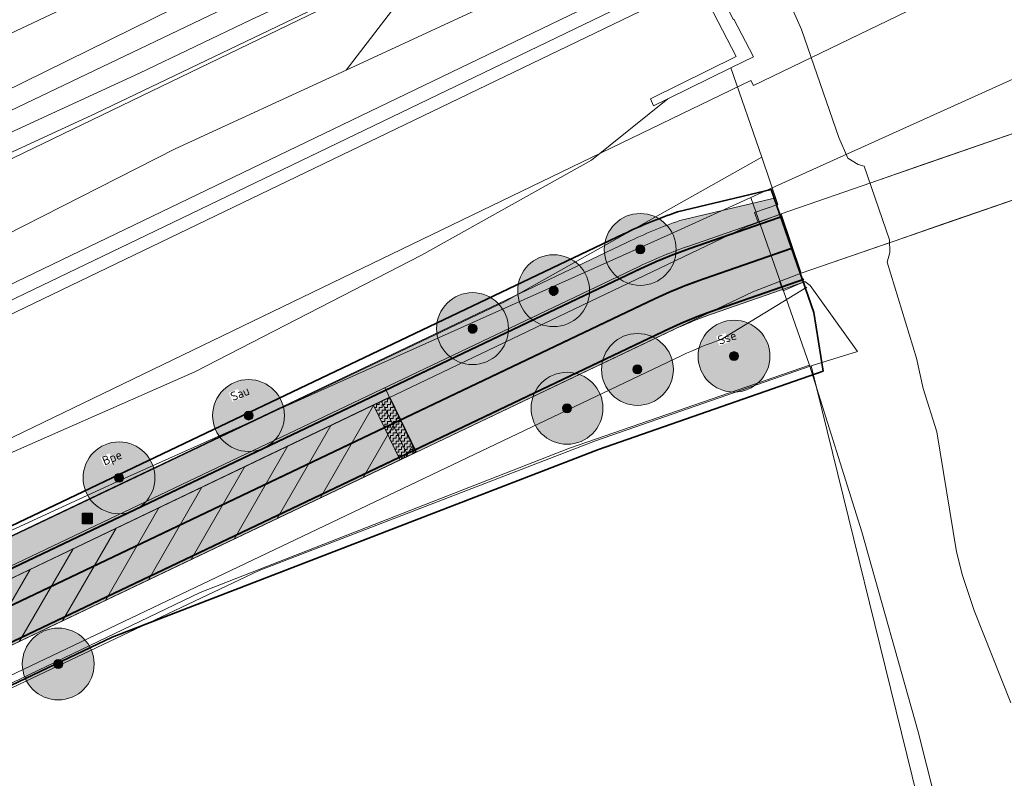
# Model space of a CAD drawing. Header units: metres. Extents: x 163628 to 167676, y 402708 to 405373.
# Tile 98 of 256: x 165143 to 165198, y 403722 to 403764. Entities that reach past the tile are written whole.
import ezdxf

# ---------------------------------------------------------------- set-up
doc = ezdxf.new("R2010")
doc.units = ezdxf.units.M
doc.linetypes.add('X-CA190022.004-UO-DWM_Snelfietsroute$0$1-2', pattern=[3, 0, -2, 1])
doc.layers.get('0').update_dxf_attribs({"lineweight": 25})
doc.layers.add('X-CA190022.004-UO-ARC_Arcering$0$N-GV-GR-GRAS-A-200 GRASMENGSEL M1', color=62, linetype='Continuous', lineweight=18, transparency=0.5)
doc.layers.add('X-CA190022.004-UO-ARC_Arcering$0$N-WE-VH-VERHARDING_ASFALT_ROOD-A', color=232, linetype='Continuous', lineweight=0, transparency=0.5)
for name, color, linetype, lineweight in [('X-CA190022.004-UO-ARC_Arcering$0$N-WE-VH-VERHARDINGS_DEKLAAGVERVANGING-A', 250, 'Continuous', 20), ('X-CA190022.004-UO-BGT_Ondergrond$0$GE_006_Watergrens_Grens_GEM', 253, 'Continuous', 9), ('X-CA190022.004-UO-BGT_Ondergrond$0$GE_251_SPRTrein_as_Lijn_GEM', 253, 'Continuous', 9), ('X-CA190022.004-UO-BGT_Ondergrond$0$GE_316_WGDFietspad_Vlak_GEM', 253, 'Continuous', 9), ('X-CA190022.004-UO-BGT_Ondergrond$0$GE_367_OWGBerm_groenvoorziening_grasenk_GEM', 253, 'Continuous', 9), ('X-CA190022.004-UO-BGT_Ondergrond$0$GE_471_BTDBouwland_Vlak_GEM', 253, 'Continuous', 9), ('X-CA190022.004-UO-BGT_Ondergrond$0$GE_479_BTDGroenvoorziening_grasenkruida_GEM', 253, 'Continuous', 9), ('X-CA190022.004-UO-BGT_Ondergrond$0$GE_504_WTDWaterloop_sloot_Vlak_GEM', 253, 'Continuous', 9), ('X-CA190022.004-UO-BGT_Ondergrond$0$GE_523_WTDGreppel_drogesloot_Vlak_GEM', 253, 'Continuous', 9), ('X-CA190022.004-UO-BGT_Ondergrond$0$GE_541_OWTOever_slootkant_Vlak_GEM', 253, 'Continuous', 9), ('X-CA190022.004-UO-BGT_Ondergrond$0$GE_701_OBDOverbrugging_dek_Vlak_GEM', 253, 'Continuous', 9), ('X-CA190022.004-UO-BGT_Ondergrond$0$GE_702_OBDOverbrugging_landhoofd_Vlak_GEM', 253, 'Continuous', 9), ('X-CA190022.004-UO-BGT_Ondergrond$0$GE_835_KSTRioolkast_Punt_GEM', 253, 'Continuous', 9), ('X-CA190022.004-UO-DWM_Beplanting$0$B-WE-GR-BOOM-S AFKOMSTIG UIT BGT', 252, 'Continuous', 0), ('X-CA190022.004-UO-DWM_Beplanting$0$EEL_sortiment tekst BOMEN', 7, 'Continuous', 25), ('X-CA190022.004-UO-DWM_Beplanting$0$N-GV-GR-BOOM_SOLITAIR-G', 92, 'Continuous', 18), ('X-CA190022.004-UO-DWM_Beplanting$0$N-WE-GR-BOOM-S', 90, 'Continuous', 18), ('X-CA190022.004-UO-DWM_Snelfietsroute$0$B-WE-VH-KANTVERHARDING-G', 60, 'Continuous', 18), ('X-CA190022.004-UO-DWM_Snelfietsroute$0$N-WE-GW-BERM-G', 90, 'Continuous', 18), ('X-CA190022.004-UO-DWM_Snelfietsroute$0$N-WE-VH-KANTVERHARDING-G', 7, 'Continuous', 18), ('X-CA190022.004-UO-DWM_Snelfietsroute$0$N-WE-VH-VERHARDINGS_DEKLAAGVERVANGING-A', 250, 'Continuous', 18), ('X-CA190022.004-UO-DWM_Snelfietsroute$0$N-WE-VW-MARKERING_LANGS_STREEP_12-G', 7, 'X-CA190022.004-UO-DWM_Snelfietsroute$0$1-2', 35), ('X-CA190022.004-UO-DWM_Snelfietsroute$0$N-WE-VW-MARKERING_LANGS_STREEP_DOORGETROKKEN_010-G', 7, 'Continuous', 18), ('X-CA190022.004-UO-DWM_Snelfietsroute$0$V-WE-VH-VERHARDING_ASFALT-A-FREESVAK', 252, 'Continuous', 18), ('X-CA190022.004-UO-DWM_Snelfietsroute$0$V-WE-VH-VERHARDING_ASFALT-FREESVAK', 7, 'Continuous', 18), ('X-CA190022.004-UO-DWM_Snelfietsroute$0$V-WE-VH-VERHARDING_ASFALT_ZAAGSNEDE-G', 1, 'X-CA190022.004-UO-DWM_Snelfietsroute$0$VH-ZAAGSNEDE', 25), ('X-CA190022.004-UO-GZM_Werkgrens_v0.1$0$N-WE-KG-GRENS_SYSTEEMGRENS-G', 7, 'X-CA190022.004-UO-GZM_Werkgrens_v0.1$0$KG-OG', 35), ('X-CA190022.004-UO-KAD_Percelen$0$B-WE-KG-GRENS_PERCEEL-GV', 150, 'Continuous', 9)]:
    doc.layers.add(name, color=color, linetype=linetype, lineweight=lineweight)
doc.layers.add('X-CA190022.004-UO-DWM_Beplanting$0$B-WE-GR-BOOM-S AFKOMSTIG UIT BOMENBESTAND GEMEENTE', color=252, linetype='Continuous')
doc.layers.add('X-CA190022.004-UO-DWM_Beplanting$0$N-GV-GR-GRAS-A-200', color=7, linetype='Continuous')
doc.styles.add('X-CA190022.004-UO-DWM_Beplanting$0$NLCS-ISO', font='NLCS-ISO.ttf')
doc.linetypes.add('X-CA190022.004-UO-DWM_Snelfietsroute$0$VH-ZAAGSNEDE', pattern='A,1e-05,-2.54,[181,NLCS.SHX,S=2.54,R=0,X=-2.54,Y=0],-5.08,[181,NLCS.SHX,S=2.54,R=180,X=2.54,Y=0],-2.54', length=10.16001)
doc.linetypes.add('X-CA190022.004-UO-GZM_Werkgrens_v0.1$0$KG-OG', pattern='A,5.5,-1.5,[2,NLCS.SHX,S=0.5,R=0,X=0,Y=0],-1.5', length=8.5)
pattern_1 = [(0, (0, 0), (0.15625, 0.15625), [0.15625, -0.15625]), (90, (0.15625, 0), (-0.15625, 0.15625), [0.15625, -0.15625])]

# ---------------------------------------------------------------- blocks, each defined once
blk = doc.blocks.new('*U21')
at = {"layer": 'X-CA190022.004-UO-BGT_Ondergrond$0$GE_835_KSTRioolkast_Punt_GEM'}
h = blk.add_hatch(color=40, dxfattribs=at)
edge = h.paths.add_edge_path()
edge.add_spline(control_points=[(-15.8, -13), (-15.8, -15.8), (-13, -15.8)], knot_values=[0, 0, 0, 1, 1, 1], degree=2, periodic=0)
edge.add_line((-13, -15.8), (13, -15.8))
edge.add_spline(control_points=[(13, -15.8), (15.8, -15.8), (15.8, -13)], knot_values=[0, 0, 0, 1, 1, 1], degree=2, periodic=0)
edge.add_line((15.8, -13), (15.8, 13))
edge.add_spline(control_points=[(15.8, 13), (15.8, 15.8), (13.2, 15.8)], knot_values=[0, 0, 0, 1, 1, 1], degree=2, periodic=0)
edge.add_line((13.2, 15.8), (-13, 15.8))
edge.add_spline(control_points=[(-13, 15.8), (-15.8, 15.8), (-15.8, 13)], knot_values=[0, 0, 0, 1, 1, 1], degree=2, periodic=0)
edge.add_line((-15.8, 13), (-15.8, -13))
blk = doc.blocks.new('X-CA190022.004-UO-BGT_Ondergrond$0$IMGEORioolkast')
at = {"layer": 'X-CA190022.004-UO-BGT_Ondergrond$0$GE_835_KSTRioolkast_Punt_GEM'}
h = blk.add_hatch(color=256, dxfattribs=at)
edge = h.paths.add_edge_path()
edge.add_spline(control_points=[(8.9, -11.9), (9.1, -11.9), (9.1, -11.7)], knot_values=[0, 0, 0, 1, 1, 1], degree=2, periodic=0)
edge.add_line((9.1, -11.7), (9.1, 3.6))
edge.add_line((9.1, 3.6), (-9.1, 3.6))
edge.add_line((-9.1, 3.6), (-9.1, -11.7))
edge.add_spline(control_points=[(-9.1, -11.7), (-9, -11.9), (-8.9, -11.9)], knot_values=[0, 0, 0, 1, 1, 1], degree=2, periodic=0)
edge.add_line((-8.9, -11.9), (8.9, -11.9))
edge = h.paths.add_edge_path()
edge.add_line((8.9, 9.2), (-8.9, 9.2))
edge.add_spline(control_points=[(-8.9, 9.2), (-9.1, 9.1), (-9.1, 9)], knot_values=[0, 0, 0, 1, 1, 1], degree=2, periodic=0)
edge.add_line((-9.1, 9), (-9.1, 6.6))
edge.add_spline(control_points=[(-9.1, 6.6), (-9, 6.4), (-8.9, 6.4)], knot_values=[0, 0, 0, 1, 1, 1], degree=2, periodic=0)
edge.add_line((-8.9, 6.4), (8.9, 6.4))
edge.add_spline(control_points=[(8.9, 6.4), (9.1, 6.4), (9.1, 6.6)], knot_values=[0, 0, 0, 1, 1, 1], degree=2, periodic=0)
edge.add_line((9.1, 6.6), (9.1, 9))
edge.add_spline(control_points=[(9.1, 9), (9.1, 9.2), (8.9, 9.2)], knot_values=[0, 0, 0, 1, 1, 1], degree=2, periodic=0)
h = blk.add_hatch(color=256, dxfattribs=at)
edge = h.paths.add_edge_path(flags=0)
edge.add_spline(control_points=[(-7.3, -1.4), (-7.3, -2.4), (-6.1, -2.6)], knot_values=[0, 0, 0, 1, 1, 1], degree=2, periodic=0)
edge.add_spline(control_points=[(-6.1, -2.6), (-4.8, -2.4), (-4.8, -1.5), (-4.8, -0.1), (-6.1, -0.1)], knot_values=[0, 0, 0, 0.5, 0.5, 1, 1, 1], degree=2, periodic=0)
edge.add_spline(control_points=[(-6.1, -0.1), (-7.1, -0.1), (-7.3, -1.3)], knot_values=[0, 0, 0, 1, 1, 1], degree=2, periodic=0)
edge.add_line((-7.3, -1.3), (-7.3, -1.4))
blk.add_blockref('*U21', (0, 0), dxfattribs=at)
blk = doc.blocks.new('X-CA190022.004-UO-DWM_Beplanting$0$SGR-BOOM_01-SO')
at = {"linetype": 'ByBlock', "lineweight": 18}
h = blk.add_hatch(color=0, dxfattribs=at)
h.dxf.hatch_style = 1
edge = h.paths.add_edge_path()
edge.add_arc((0, 0), 0.25, 0, 360)
at = {"color": 0, "linetype": 'ByBlock', "lineweight": 18}
for radius in [2, 0.25]:
    blk.add_circle((0, 0), radius, dxfattribs=at)
blk = doc.blocks.new('X-CA190022.004-UO-DWM_Beplanting$0$IMGEOBoom')
at = {"transparency": 33554457}
h = blk.add_hatch(color=256, dxfattribs=at)
h.dxf.hatch_style = 1
edge = h.paths.add_edge_path()
edge.add_arc((0, 0), 100, 0, 360)
edge = h.paths.add_edge_path(flags=17)
edge.add_arc((0, 0), 12.5, 0, 360)
h = blk.add_hatch()
h.set_pattern_fill('ANGLE', color=256)
h.set_pattern_definition([(0, (0, 0), (0, 6.985), [5.08, -1.905]), (90, (0, 0), (-6.985, 4e-16), [5.08, -1.905])])
edge = h.paths.add_edge_path(flags=17)
edge.add_arc((0, 0), 12.5, 0, 360)
at = {"layer": 'X-CA190022.004-UO-DWM_Beplanting$0$N-GV-GR-GRAS-A-200'}
h = blk.add_hatch(color=256, dxfattribs=at)
h.dxf.hatch_style = 1
edge = h.paths.add_edge_path(flags=17)
edge.add_arc((0, 0), 12.5, 0, 360)
at = {"xscale": 50, "yscale": 50, "zscale": 50}
blk.add_blockref('X-CA190022.004-UO-DWM_Beplanting$0$SGR-BOOM_01-SO', (0, 0), dxfattribs=at)
blk = doc.blocks.new('X-CA190022.004-UO-DWM_Beplanting$0$sfr nieuwe boom')
at = {"layer": 'X-CA190022.004-UO-DWM_Beplanting$0$N-GV-GR-BOOM_SOLITAIR-G', "transparency": 33554470}
h = blk.add_hatch(color=256, dxfattribs=at)
h.dxf.hatch_style = 1
edge = h.paths.add_edge_path()
edge.add_arc((0, 0), 2, 0, 360)
at = {"layer": 'X-CA190022.004-UO-DWM_Beplanting$0$N-GV-GR-BOOM_SOLITAIR-G'}
h = blk.add_hatch(color=256, dxfattribs=at)
h.dxf.hatch_style = 1
edge = h.paths.add_edge_path()
edge.add_arc((0, 0), 0.25, 0, 360)
for radius in [2, 0.25]:
    blk.add_circle((0, 0), radius, dxfattribs=at)

msp = doc.modelspace()

# ---------------------------------------------------------------- hatches: boundary and pattern name
at = {"layer": 'X-CA190022.004-UO-ARC_Arcering$0$N-GV-GR-GRAS-A-200 GRASMENGSEL M1'}
h = msp.add_hatch(dxfattribs=at)
h.set_pattern_fill('AGR-GRAS_02-SO', color=256, scale=0.1, pattern_type=2)
h.set_pattern_definition([(0, (0, 0), (1, 1), [0.25, -0.75]), (0, (0.55, 0.6), (1, 1), [0.25, -0.75]), (90, (0.1, 0.35), (-1, 1), [0.25, -0.75]), (90, (0.5, 0.7), (-1, 1), [0.25, -0.75]), (45, (0.2, 0.7), (0, 1), [0.25, -1.164213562]), (135, (0.55, 0), (-1, 0), [0.25, -1.164213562]), (26.5650512, (0.25, 0.3), (1, 4e-10), [0.25, -1.986067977]), (26.5650512, (0.7, 0.8), (1, 4e-10), [0.25, -1.986067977]), (63.43494882, (0.7, 0), (5e-11, 1), [0.25, -1.986067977]), (63.43494882, (0.25, 0.45), (5e-11, 1), [0.25, -1.986067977]), (63.43494882, (0.6, 0.2), (5e-11, 1), [0.25, -1.986067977]), (116.5650512, (0, 0.55), (-4e-10, 1), [0.25, -1.986067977]), (153.43494882, (0.2, 0.15), (-1, 5e-11), [0.25, -1.986067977])])
h.paths.add_polyline_path([(165052.178, 403690.365), (165120.562, 403723.337), (165177.912, 403750.66, -0.027628), (165180.67, 403751.792), (165185.737, 403753.551), (165185.423, 403754.457), (165180.178, 403753.209, 0.027628), (165177.266, 403752.014), (165119.914, 403724.69), (165051.526, 403691.716), (164927.835, 403632.076), (164894.694, 403616.096), (164821.894, 403580.995, 0.136189), (164810.434, 403570.944, -0.043517), (164808.123, 403568.009), (164809.216, 403566.982, 0.043517), (164811.688, 403570.122, -0.136189), (164822.545, 403579.644), (164895.346, 403614.745), (164928.487, 403630.725)])
at = {"layer": 'X-CA190022.004-UO-ARC_Arcering$0$N-WE-VH-VERHARDING_ASFALT_ROOD-A'}
h = msp.add_hatch(color=256, dxfattribs=at)
h.dxf.hatch_style = 1
h.paths.add_polyline_path([(165179.632, 403747.049, -0.027628), (165181.982, 403748.013), (165187.049, 403749.772), (165185.737, 403753.551), (165180.67, 403751.792, 0.027628), (165177.912, 403750.66), (165163.758, 403743.917), (165165.479, 403740.306)])
h = msp.add_hatch(color=256, dxfattribs=at)
h.dxf.hatch_style = 1
h.paths.add_polyline_path([(165052.461, 403689.781), (165132.711, 403728.4), (165164.017, 403743.373), (165163.758, 403743.917), (165120.562, 403723.337), (165052.178, 403690.365), (164928.487, 403630.725), (164895.346, 403614.745), (164822.545, 403579.644, 0.005277), (164822.034, 403579.391), (164822.311, 403578.822), (164825.13, 403580.187), (164889.73, 403611.47), (164928.718, 403630.232)], flags=17)
h = msp.add_hatch(color=256, dxfattribs=at)
h.dxf.hatch_style = 1
h.paths.add_polyline_path([(165053.915, 403686.762), (165122.291, 403719.73), (165165.479, 403740.306), (165164.017, 403743.373), (165132.711, 403728.4), (165052.461, 403689.781), (164928.718, 403630.232), (164889.73, 403611.47), (164825.13, 403580.187), (164822.317, 403578.825), (164823.78, 403575.798), (164826.593, 403577.154), (164843.818, 403585.46), (164897.083, 403611.142), (164930.224, 403627.122)])
at = {"layer": 'X-CA190022.004-UO-ARC_Arcering$0$N-WE-VH-VERHARDINGS_DEKLAAGVERVANGING-A'}
h = msp.add_hatch(dxfattribs=at)
h.set_pattern_fill('AVH-ASFALT_B', color=256, angle=15, pattern_type=2)
h.set_pattern_definition([(60, (0, 0), (-1.2990381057, 0.75), [])])
h.paths.add_polyline_path([(165053.915, 403686.762), (165122.291, 403719.73), (165165.479, 403740.306), (165164.017, 403743.373), (165132.711, 403728.4), (165052.461, 403689.781), (164928.718, 403630.232), (164889.73, 403611.47), (164825.13, 403580.187), (164822.317, 403578.825), (164823.78, 403575.798), (164826.593, 403577.154), (164843.818, 403585.46), (164897.083, 403611.142), (164930.224, 403627.122)])
at = {"layer": 'X-CA190022.004-UO-DWM_Snelfietsroute$0$V-WE-VH-VERHARDING_ASFALT-A-FREESVAK', "ltscale": 0.2}
h = msp.add_hatch(dxfattribs=at)
h.set_pattern_fill('AVH-ASFALT_FREESVAK', color=256, scale=0.1, pattern_type=2)
h.set_pattern_definition(pattern_1)
h.paths.add_polyline_path([(165163.566, 403743.158), (165163.115, 403742.942), (165164.595, 403739.885), (165165.046, 403740.1)])
h = msp.add_hatch(dxfattribs=at)
h.set_pattern_fill('AVH-ASFALT_FREESVAK', color=256, scale=0.1, pattern_type=2)
h.set_pattern_definition(pattern_1)
h.paths.add_polyline_path([(165164.017, 403743.373), (165163.566, 403743.158), (165165.046, 403740.1), (165165.498, 403740.315)])

# ---------------------------------------------------------------- linework, layer by layer
at = {"layer": 'X-CA190022.004-UO-BGT_Ondergrond$0$GE_006_Watergrens_Grens_GEM'}
for p, q in [((165186.203, 403765.532), (165186.95, 403763.832)), ((165186.95, 403763.832), (165189.015, 403757.824)), ((165189.015, 403757.824), (165189.521, 403756.686)), ((165189.521, 403756.686), (165190.107, 403756.327)), ((165190.107, 403756.327), (165190.43, 403756.233)), ((165190.43, 403756.233), (165191.836, 403752.133)), ((165191.836, 403752.133), (165191.865, 403751.423)), ((165191.865, 403751.423), (165191.71, 403750.902)), ((165191.71, 403750.902), (165193.349, 403745.544)), ((165193.349, 403745.544), (165193.72, 403743.858)), ((165193.72, 403743.858), (165194.478, 403741.459)), ((165194.478, 403741.459), (165195.569, 403734.783)), ((165195.569, 403734.783), (165195.903, 403733.452)), ((165195.903, 403733.452), (165196.549, 403731.52)), ((165196.549, 403731.52), (165198.589, 403726.375))]:
    msp.add_line(p, q, dxfattribs=at)
at = {"layer": 'X-CA190022.004-UO-BGT_Ondergrond$0$GE_251_SPRTrein_as_Lijn_GEM'}
for p, q in [((164922.317, 403643.446), (165180.722, 403767.858)), ((165151.959, 403753.103), (165181.248, 403767.216)), ((164922.966, 403642.107), (165181.36, 403766.492)), ((164983.061, 403671.879), (165151.959, 403753.103))]:
    msp.add_line(p, q, dxfattribs=at)
at = {"layer": 'X-CA190022.004-UO-BGT_Ondergrond$0$GE_316_WGDFietspad_Vlak_GEM', "flags": 128}
for points in [[(165202.63, 403755.706), (165194.848, 403753.018), (165192.101, 403752.069), (165186.921, 403750.28), (165185.821, 403753.58), (165190.8, 403755.308), (165193.719, 403756.321), (165201.987, 403759.192), (165206.213, 403760.659), (165207.345, 403757.335), (165202.63, 403755.706)], [(165185.719, 403749.815), (165184.231, 403749.24), (165122.291, 403719.73), (165053.915, 403686.762), (165052.461, 403689.781), (165132.711, 403728.4), (165183.831, 403752.85), (165184.537, 403753.109), (165185.821, 403753.58), (165186.921, 403750.28), (165185.719, 403749.815)]]:
    msp.add_lwpolyline(points, dxfattribs=at)
at = {"layer": 'X-CA190022.004-UO-BGT_Ondergrond$0$GE_367_OWGBerm_groenvoorziening_grasenk_GEM', "flags": 128}
for points in [[(165055.334, 403723.266), (165084.332, 403736.072), (165126.56, 403755.915), (165170.534, 403776.659), (165170.745, 403777.241), (165170.216, 403778.299), (165168.999, 403778.723), (165175.68, 403781.743), (165176.295, 403779.653), (165175.977, 403777.65), (165172.96, 403775.602), (165169.56, 403773.405), (165165.718, 403770.464), (165161.529, 403768.369)], [(165161.529, 403768.369), (165155.232, 403765.22), (165132.241, 403754.234), (165073.645, 403725.95), (165047.443, 403713.633), (165020.847, 403701.185), (164994.729, 403688.867), (164970.544, 403677.232), (164924.828, 403654.961)], [(164932.953, 403634.789), (165023.639, 403678.975), (165070.999, 403701.067), (165132.581, 403730.701), (165170.417, 403748.692), (165184.73, 403756.741), (165185.637, 403754.111), (165184.335, 403753.662), (165184.537, 403753.109)], [(165184.537, 403753.109), (165183.831, 403752.85), (165132.711, 403728.4), (165052.461, 403689.781), (164928.718, 403630.232), (164889.73, 403611.47), (164818.92, 403577.18), (164816.029, 403574.659)], [(165122.937, 403717.713), (165094.402, 403704.045), (165032.278, 403674.165), (165005.531, 403661.522), (164948.23, 403634.27), (164926.832, 403623.885), (164907.381, 403614.3), (164900.508, 403610.843), (164898.003, 403609.583), (164897.083, 403611.142), (164930.224, 403627.122), (165053.915, 403686.762), (165122.291, 403719.73), (165184.231, 403749.24), (165185.719, 403749.815), (165185.922, 403749.29), (165187.126, 403749.813), (165187.419, 403749.59), (165190.069, 403745.923), (165187.491, 403745.125), (165175.482, 403740.948), (165156.764, 403733.73), (165124.503, 403718.459), (165122.937, 403717.713)]]:
    msp.add_lwpolyline(points, dxfattribs=at)
at = {"layer": 'X-CA190022.004-UO-BGT_Ondergrond$0$GE_471_BTDBouwland_Vlak_GEM', "flags": 128}
msp.add_lwpolyline([(164926.832, 403623.885), (164948.23, 403634.27), (165005.531, 403661.522), (165032.278, 403674.165), (165094.402, 403704.045), (165122.937, 403717.713), (165135.997, 403688.925), (165137.32, 403689.851), (165124.503, 403718.459), (165156.764, 403733.73), (165175.482, 403740.948), (165187.491, 403745.125), (165193.408, 403721.084)], dxfattribs=at)
at = {"layer": 'X-CA190022.004-UO-BGT_Ondergrond$0$GE_479_BTDGroenvoorziening_grasenkruida_GEM', "flags": 128}
msp.add_lwpolyline([(165142.593, 403752.369), (165152.071, 403757.191), (165161.607, 403761.585), (165168.572, 403764.795), (165180.341, 403769.32), (165175.251, 403766.89), (165175.461, 403766.52), (165180.027, 403768.68), (165183.301, 403762.34), (165178.531, 403759.99), (165178.711, 403759.59), (165179.499, 403759.977), (165175.248, 403756.565), (165165.796, 403751.286), (165153.183, 403744.785), (165140.863, 403739.379)], dxfattribs=at)
at = {"layer": 'X-CA190022.004-UO-BGT_Ondergrond$0$GE_504_WTDWaterloop_sloot_Vlak_GEM', "flags": 128}
for points in [[(165198.589, 403726.375), (165196.549, 403731.52), (165195.903, 403733.452), (165195.569, 403734.783), (165194.478, 403741.459), (165193.72, 403743.858), (165193.349, 403745.544), (165191.71, 403750.902), (165191.865, 403751.423), (165191.836, 403752.133), (165190.43, 403756.233), (165190.107, 403756.327), (165189.521, 403756.686), (165189.015, 403757.824), (165186.95, 403763.832), (165186.203, 403765.532), (165182.411, 403771.154), (165181.703, 403772.556), (165181.42, 403773.55), (165181.432, 403774.654), (165181.749, 403775.66), (165182.373, 403776.269), (165181.19, 403779.143), (165174.934, 403794.346)], [(164930.609, 403654.853), (164949.825, 403664.161), (164970.968, 403674.744), (164992.634, 403685.045), (165007.925, 403692.712), (165029.413, 403703.083), (165050.813, 403713.044), (165072.086, 403723.231), (165074.965, 403724.325), (165083.958, 403728.526), (165093.377, 403733.191), (165101.32, 403737.341), (165108.822, 403741.16), (165117.578, 403745.508), (165123.12, 403748.508), (165131.347, 403752.61), (165142.128, 403757.751), (165150.086, 403761.401), (165156.3, 403764.371), (165163.809, 403767.877), (165166.86, 403769.322), (165167.503, 403769.271)], [(165167.503, 403769.271), (165161.248, 403765.7), (165147.688, 403759.19), (165140.804, 403756.008), (165131.557, 403751.809), (165125.138, 403748.792), (165115.821, 403744.12), (165104.224, 403738.243), (165092.42, 403732.147), (165084.808, 403728.374), (165072.464, 403722.522), (165055.193, 403714.068), (165024.694, 403699.625), (164994.91, 403685.029), (164965.106, 403670.822), (164937.952, 403657.474), (164915.672, 403647.023)]]:
    msp.add_lwpolyline(points, dxfattribs=at)
at = {"layer": 'X-CA190022.004-UO-BGT_Ondergrond$0$GE_523_WTDGreppel_drogesloot_Vlak_GEM', "flags": 128}
for points in [[(165126.56, 403755.915), (165084.332, 403736.072), (165055.334, 403723.266), (165033.638, 403712.682), (165031.363, 403711.836), (165029.987, 403711.677), (165029.405, 403712.153), (165029.14, 403713), (165029.246, 403713.899), (165030.093, 403714.746), (165033.691, 403716.228), (165058.403, 403728.134), (165099.096, 403747.237), (165137.037, 403764.223), (165166.882, 403777.982), (165168.999, 403778.723), (165170.216, 403778.299), (165170.745, 403777.241), (165170.534, 403776.659), (165126.56, 403755.915)], [(164928.788, 403636.728), (164947.527, 403646.174), (164964.98, 403654.785), (164980.948, 403662.403), (165001.831, 403672.039), (165024.063, 403683.223), (165040.311, 403690.831), (165057.968, 403699.568), (165073.422, 403707.311), (165091.545, 403716.181), (165105.59, 403722.447), (165111.056, 403725.266), (165126.643, 403733.456), (165140.863, 403739.379), (165153.183, 403744.785), (165165.796, 403751.286), (165175.248, 403756.565), (165179.499, 403759.977), (165183.018, 403761.706), (165184.73, 403756.741)], [(165184.73, 403756.741), (165170.417, 403748.692), (165132.581, 403730.701), (165070.999, 403701.067), (165023.639, 403678.975), (164932.953, 403634.789)]]:
    msp.add_lwpolyline(points, dxfattribs=at)
at = {"layer": 'X-CA190022.004-UO-BGT_Ondergrond$0$GE_541_OWTOever_slootkant_Vlak_GEM', "flags": 128}
for points in [[(165182.373, 403776.269), (165181.749, 403775.66), (165181.432, 403774.654), (165181.42, 403773.55), (165181.703, 403772.556), (165182.411, 403771.154), (165186.203, 403765.532), (165186.95, 403763.832), (165189.015, 403757.824), (165189.521, 403756.686), (165190.107, 403756.327), (165190.43, 403756.233), (165191.836, 403752.133), (165191.865, 403751.423), (165191.71, 403750.902), (165193.349, 403745.544), (165193.72, 403743.858), (165194.478, 403741.459), (165195.569, 403734.783), (165195.903, 403733.452), (165196.549, 403731.52), (165198.589, 403726.375)], [(165178.636, 403774.67), (165179.149, 403774.901), (165179.205, 403774.938), (165179.741, 403773.6), (165180.341, 403769.32), (165168.572, 403764.795), (165161.607, 403761.585), (165167.503, 403769.271), (165169.54, 403770.079), (165174.593, 403772.404), (165177.484, 403774.15), (165178.636, 403774.67)], [(165161.529, 403768.369), (165166.86, 403769.322), (165163.809, 403767.877), (165156.3, 403764.371), (165150.086, 403761.401), (165142.128, 403757.751), (165131.347, 403752.61), (165123.12, 403748.508), (165117.578, 403745.508), (165108.822, 403741.16), (165101.32, 403737.341), (165093.377, 403733.191), (165083.958, 403728.526), (165074.965, 403724.325), (165072.086, 403723.231), (165050.813, 403713.044), (165029.413, 403703.083), (165007.925, 403692.712), (164992.634, 403685.045), (164970.968, 403674.744), (164949.825, 403664.161), (164930.609, 403654.853)], [(165055.193, 403714.068), (165072.464, 403722.522), (165084.808, 403728.374), (165092.42, 403732.147), (165104.224, 403738.243), (165115.821, 403744.12), (165125.138, 403748.792), (165131.557, 403751.809), (165140.804, 403756.008), (165147.688, 403759.19), (165161.248, 403765.7), (165167.503, 403769.271), (165161.607, 403761.585), (165152.071, 403757.191), (165142.593, 403752.369), (165125.567, 403744.508), (165117.741, 403740.649), (165109.314, 403736.957), (165095.414, 403730.337), (165083.803, 403724.414), (165073.461, 403719.992), (165047.313, 403707.351)], [(164924.828, 403654.961), (164970.544, 403677.232), (164994.729, 403688.867), (165020.847, 403701.185), (165047.443, 403713.633), (165073.645, 403725.95), (165132.241, 403754.234), (165155.232, 403765.22), (165161.529, 403768.369)], [(165193.408, 403721.084), (165187.491, 403745.125), (165190.069, 403745.923), (165187.419, 403749.59), (165187.126, 403749.813), (165185.922, 403749.29), (165185.719, 403749.815), (165186.921, 403750.28), (165185.821, 403753.58), (165184.537, 403753.109), (165184.335, 403753.662), (165185.637, 403754.111), (165184.73, 403756.741), (165183.018, 403761.706), (165184.265, 403762.318), (165183.186, 403764.408)]]:
    msp.add_lwpolyline(points, dxfattribs=at)
at = {"layer": 'X-CA190022.004-UO-BGT_Ondergrond$0$GE_701_OBDOverbrugging_dek_Vlak_GEM', "flags": 128}
msp.add_lwpolyline([(165207.345, 403757.335), (165202.63, 403755.706), (165192.101, 403752.069), (165191.826, 403751.974), (165186.921, 403750.28), (165185.821, 403753.58), (165190.8, 403755.308), (165201.987, 403759.192), (165206.213, 403760.659), (165207.345, 403757.335)], dxfattribs=at)
at = {"layer": 'X-CA190022.004-UO-BGT_Ondergrond$0$GE_702_OBDOverbrugging_landhoofd_Vlak_GEM', "flags": 128}
msp.add_lwpolyline([(165183.018, 403761.706), (165179.499, 403759.977), (165178.711, 403759.59), (165178.531, 403759.99), (165183.301, 403762.34), (165180.027, 403768.68), (165175.461, 403766.52), (165175.251, 403766.89), (165180.341, 403769.32), (165180.589, 403769.438), (165181.232, 403768.193), (165181.963, 403766.776), (165182.673, 403765.402), (165182.659, 403765.395), (165183.148, 403764.389), (165183.186, 403764.408), (165184.265, 403762.318), (165183.018, 403761.706)], dxfattribs=at)
at = {"layer": 'X-CA190022.004-UO-DWM_Snelfietsroute$0$N-WE-VH-KANTVERHARDING-G', "flags": 128}
for points in [[(165185.737, 403753.551), (165185.821, 403753.58)], [(165187.049, 403749.772), (165187.133, 403749.801)]]:
    msp.add_lwpolyline(points, dxfattribs=at)
at = {"layer": 'X-CA190022.004-UO-DWM_Snelfietsroute$0$N-WE-VH-VERHARDINGS_DEKLAAGVERVANGING-A', "flags": 128}
msp.add_lwpolyline([(165163.758, 403743.917), (165165.479, 403740.306)], dxfattribs=at)
at = {"layer": 'X-CA190022.004-UO-DWM_Snelfietsroute$0$N-WE-VW-MARKERING_LANGS_STREEP_DOORGETROKKEN_010-G', "const_width": 0.1, "flags": 128}
for points in [[(165185.787, 403753.409), (165185.87, 403753.438)], [(165187, 403749.914), (165187.084, 403749.943)]]:
    msp.add_lwpolyline(points, dxfattribs=at)
at = {"layer": 'X-CA190022.004-UO-DWM_Snelfietsroute$0$V-WE-VH-VERHARDING_ASFALT-FREESVAK', "ltscale": 0.2, "flags": 128}
for points in [[(165163.567, 403743.156), (165165.048, 403740.097)], [(165163.117, 403742.938), (165164.598, 403739.879)]]:
    msp.add_lwpolyline(points, dxfattribs=at)
at = {"layer": 'X-CA190022.004-UO-DWM_Snelfietsroute$0$V-WE-VH-VERHARDING_ASFALT_ZAAGSNEDE-G', "ltscale": 0.02, "flags": 128}
msp.add_lwpolyline([(165164.017, 403743.373), (165165.498, 403740.315)], dxfattribs=at)
at = {"layer": 'X-CA190022.004-UO-GZM_Werkgrens_v0.1$0$N-WE-KG-GRENS_SYSTEEMGRENS-G', "ltscale": 0.2, "flags": 128}
msp.add_lwpolyline([(164202.447, 403276.261, -0.007014), (164204.684, 403278.194), (164207.732, 403280.631), (164216.351, 403287.471), (164219.004, 403289.434), (164219.375, 403289.729), (164237.184, 403303.185), (164244.587, 403308.605), (164248.73, 403311.638), (164253.977, 403315.367), (164261.175, 403320.48), (164269.682, 403326.324), (164277.478, 403331.538), (164300.139, 403346.153), (164322.964, 403359.926), (164334.073, 403366.292), (164351.665, 403375.797), (164373.742, 403387.55), (164399.95, 403400.464), (164429.28, 403414.743), (164430.124, 403415.141), (164430.948, 403415.506), (164431.777, 403415.846), (164432.615, 403416.161), (164433.462, 403416.453), (164434.316, 403416.72), (164435.176, 403416.962), (164436.043, 403417.179), (164436.306, 403417.259, -0.099821), (164451.982, 403417.179, 0.131087), (164471.53, 403420.948), (164482.533, 403426.243), (164490.693, 403418.8), (164492.586, 403419.707), (164495.404, 403416.53, -0.0101), (164498.074, 403413.536), (164499.385, 403412.005), (164502.276, 403408.653), (164509.274, 403412.948), (164511.768, 403416.461), (164509.186, 403420.201, -0.175036), (164509.321, 403422.135, -0.180129), (164510.517, 403423.431), (164518.825, 403427.315), (164545.03, 403439.927), (164571.695, 403452.754), (164577.955, 403456.064), (164591.472, 403464.142), (164595.446, 403466.159), (164599.431, 403468.182), (164600.854, 403468.863), (164605.94, 403471.242), (164622.016, 403477.758), (164627.273, 403479.889), (164631.947, 403481.905), (164633.267, 403482.539, 0.084778), (164642.609, 403485.38), (164759.332, 403541.386), (164770.974, 403544.815), (164773.272, 403545.397), (164787.887, 403542.29), (164789.899, 403542.38), (164793.252, 403543.048), (164800.24, 403546.814), (164803.671, 403549.366), (164804.774, 403550.36), (164806.983, 403547.387), (164807.907, 403546.199), (164811.87, 403549.281), (164810.953, 403550.46), (164809.512, 403552.406), (164808.343, 403553.575), (164810.024, 403555.089), (164807.827, 403558.012), (164809.834, 403559.516, 0.087199), (164816.707, 403566.833, -0.136189), (164825.151, 403574.239), (164897.952, 403609.34), (164931.093, 403625.32), (165054.784, 403684.96), (165123.155, 403717.926), (165148.566, 403730.033), (165175.654, 403740.478), (165188.146, 403744.824), (165187.632, 403748.092), (165185.258, 403754.932), (165180.038, 403753.689, 0.027846), (165177.051, 403752.466), (165119.698, 403725.141), (165051.309, 403692.167), (164927.618, 403632.527), (164894.477, 403616.547), (164821.676, 403581.445, 0.136189), (164810.016, 403571.218, -0.087199), (164805.039, 403565.919), (164803.02, 403564.408), (164799.415, 403569.204), (164798.615, 403568.604), (164797.815, 403568.006), (164797.216, 403568.806), (164793.371, 403565.926), (164793.97, 403565.126), (164792.376, 403563.932), (164795.885, 403559.064, -0.201548), (164780.097, 403554.057, 0.075656), (164771.169, 403553.982, -0.009755), (164764.075, 403552.536), (164754.286, 403547.799), (164747.474, 403544.606), (164708.34, 403525.583), (164686.218, 403515.365), (164675.148, 403509.865), (164663.524, 403504.258), (164644.327, 403495.071), (164639.493, 403492.723), (164638.201, 403492.127, -0.201818), (164621.846, 403491.8, 0.209498), (164598.58, 403490.973), (164556.157, 403470.566), (164536.299, 403461.008), (164516.318, 403451.408), (164508.232, 403447.512), (164500.187, 403443.642), (164497.203, 403443.008), (164495.09, 403442.274, 0.130794), (164492.913, 403444.811), (164488.435, 403447.885), (164494.899, 403449.835), (164490.315, 403452.233), (164484.484, 403450.597, -0.076427), (164479.748, 403454.723), (164478.799, 403455.857), (164474.918, 403452.962), (164457.343, 403473.566), (164451.257, 403468.374), (164465.519, 403451.653, -0.484297), (164464.817, 403448.113), (164461.416, 403446.394), (164463.893, 403441.77), (164464.916, 403439.614), (164433.017, 403424.683, 0.05166), (164425.3, 403421.703), (164396.431, 403407.648), (164370.094, 403394.67), (164347.884, 403382.848), (164330.182, 403373.283), (164318.908, 403366.822), (164295.903, 403352.941), (164273.086, 403338.225), (164265.193, 403332.947), (164256.594, 403327.039), (164249.344, 403321.888), (164244.05, 403318.127), (164239.86, 403315.06), (164232.409, 403309.604), (164214.476, 403296.054), (164201.289, 403285.589, 0.012131), (164197.414, 403282.357)], format="xyb", close=True, dxfattribs=at)
at = {"layer": 'X-CA190022.004-UO-KAD_Percelen$0$B-WE-KG-GRENS_PERCEEL-GV', "flags": 128}
for points in [[(164885.502, 403637.729), (164887.38, 403633.726), (164927.988, 403653.361), (165072.609, 403722.691), (165178.044, 403773.604), (165178.874, 403771.886), (165197.597, 403780.936), (165196.768, 403782.65), (165198.984, 403783.721), (165197.616, 403787.482), (165175.883, 403776.785), (165100.661, 403739.758), (165025.211, 403704.052), (164951.691, 403669.132)], [(164887.38, 403633.726), (164893.326, 403621.049), (164934.06, 403640.745), (165078.673, 403710.073), (165184.133, 403761.004), (165184.269, 403760.722), (165202.993, 403769.772), (165202.86, 403770.048), (165203.794, 403770.499), (165198.984, 403783.721), (165196.768, 403782.65), (165197.597, 403780.936), (165178.874, 403771.886), (165178.044, 403773.604), (165072.609, 403722.691), (164927.988, 403653.361)], [(164787.129, 403591.173), (164830.972, 403611.838), (164885.502, 403637.729), (164951.691, 403669.132), (165025.211, 403704.052), (165100.661, 403739.758), (165175.883, 403776.785), (165174.211, 403781.023), (164891.876, 403652.217), (164827.139, 403618.955), (164782.888, 403598.044)], [(164893.326, 403621.049), (164894.973, 403617.537), (164934.976, 403636.621), (164979.678, 403658.296), (165027.357, 403681.153), (165069.929, 403701.778), (165110.237, 403720.92), (165149.076, 403738.774), (165179.629, 403752.458), (165184.131, 403754.492), (165206.02, 403764.38), (165203.794, 403770.499), (165202.86, 403770.048), (165202.993, 403769.772), (165184.269, 403760.722), (165184.133, 403761.004), (165078.673, 403710.073), (164934.06, 403640.745)], [(164894.973, 403617.537), (164900.08, 403610.457), (165123.49, 403718.122), (165153.465, 403732.522), (165174.034, 403740.54), (165187.387, 403745.159), (165184.131, 403754.492), (165179.629, 403752.458), (165149.076, 403738.774), (165110.237, 403720.92), (165069.929, 403701.778), (165027.357, 403681.153), (164979.678, 403658.296), (164934.976, 403636.621)]]:
    msp.add_lwpolyline(points, close=True, dxfattribs=at)
for points in [[(165206.02, 403764.38), (165184.131, 403754.492), (165187.387, 403745.159), (165190.31, 403735.894), (165193.446, 403724.755), (165196.258, 403713.59), (165205.258, 403675.382)], [(165205.258, 403675.382), (165196.258, 403713.59), (165193.446, 403724.755), (165190.31, 403735.894), (165187.387, 403745.159), (165174.034, 403740.54), (165153.465, 403732.522), (165123.49, 403718.122), (165130.463, 403701.225), (165143.28, 403674.542), (165051.478, 403636.914), (165052.972, 403608.453), (165050.481, 403607.781), (165051.565, 403602.305)]]:
    msp.add_lwpolyline(points, dxfattribs=at)

# ---------------------------------------------------------------- block references
at = {"layer": 'X-CA190022.004-UO-BGT_Ondergrond$0$GE_835_KSTRioolkast_Punt_GEM', "xscale": 0.02, "yscale": 0.02, "zscale": 0.02}
msp.add_blockref('X-CA190022.004-UO-BGT_Ondergrond$0$IMGEORioolkast', (165147.184, 403736.631), dxfattribs=at)
at = {"layer": 'X-CA190022.004-UO-DWM_Beplanting$0$B-WE-GR-BOOM-S AFKOMSTIG UIT BGT', "xscale": 0.02, "yscale": 0.02, "zscale": 0.02}
for p in [(165177.968, 403751.601), (165173.147, 403749.305), (165168.633, 403747.197), (165177.814, 403744.924), (165173.893, 403742.765), (165145.572, 403728.535)]:
    msp.add_blockref('X-CA190022.004-UO-DWM_Beplanting$0$IMGEOBoom', p, dxfattribs=at)
at = {"layer": 'X-CA190022.004-UO-DWM_Beplanting$0$B-WE-GR-BOOM-S AFKOMSTIG UIT BOMENBESTAND GEMEENTE', "xscale": 0.02, "yscale": 0.02, "zscale": 0.02}
for p in [(165177.968, 403751.601), (165173.147, 403749.305), (165168.633, 403747.197), (165177.814, 403744.924), (165173.893, 403742.765), (165145.572, 403728.535)]:
    msp.add_blockref('X-CA190022.004-UO-DWM_Beplanting$0$IMGEOBoom', p, dxfattribs=at)
at = {"layer": 'X-CA190022.004-UO-DWM_Beplanting$0$N-WE-GR-BOOM-S'}
msp.add_blockref('X-CA190022.004-UO-DWM_Beplanting$0$sfr nieuwe boom', (165183.19, 403745.664), dxfattribs=at)
at = {"layer": 'X-CA190022.004-UO-DWM_Beplanting$0$N-WE-GR-BOOM-S', "rotation": 153.3819523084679}
for p in [(165156.165, 403742.361), (165148.956, 403738.893)]:
    msp.add_blockref('X-CA190022.004-UO-DWM_Beplanting$0$sfr nieuwe boom', p, dxfattribs=at)

# ---------------------------------------------------------------- next in the draw order: texts
at = {"layer": 'X-CA190022.004-UO-DWM_Beplanting$0$EEL_sortiment tekst BOMEN', "char_height": 0.5, "attachment_point": 1, "style": 'X-CA190022.004-UO-DWM_Beplanting$0$NLCS-ISO', "bg_fill": 3, "box_fill_scale": 1.05, "bg_fill_color": 256, "bg_fill_transparency": 0}
for s, insert, rotation in [('Sse', (165182.225, 403746.756), 18.86), ('Sau', (165155.099, 403743.613), 22.28), ('Bpe', (165147.961, 403740.037), 22.28)]:
    msp.add_mtext_dynamic_manual_height_columns(s, width=0.5, gutter_width=0.025, heights=[0], dxfattribs=dict(at, insert=insert, rotation=rotation))

# ---------------------------------------------------------------- next in the draw order: linework, layer by layer
at = {"layer": 'X-CA190022.004-UO-DWM_Snelfietsroute$0$B-WE-VH-KANTVERHARDING-G', "flags": 128}
for points in [[(164822.317, 403578.825), (164825.13, 403580.187), (164889.73, 403611.47), (164928.718, 403630.232), (165052.461, 403689.781), (165132.711, 403728.4), (165164.017, 403743.373)], [(165165.498, 403740.315), (165122.291, 403719.73), (165053.915, 403686.762), (164930.224, 403627.122), (164897.083, 403611.142), (164823.78, 403575.798)]]:
    msp.add_lwpolyline(points, dxfattribs=at)
at = {"layer": 'X-CA190022.004-UO-DWM_Snelfietsroute$0$N-WE-GW-BERM-G', "flags": 128}
for points in [[(164803.319, 403564.007), (164805.339, 403565.519, 0.087199), (164810.434, 403570.944, -0.136189), (164821.894, 403580.995), (164894.694, 403616.096), (164927.835, 403632.076), (165051.526, 403691.716), (165119.914, 403724.69), (165177.266, 403752.014, -0.027628), (165180.178, 403753.209), (165185.509, 403754.477)], [(164807.522, 403558.409), (164809.535, 403559.916, 0.087199), (164816.289, 403567.107, -0.136189), (164824.934, 403574.689), (164897.734, 403609.791), (164930.876, 403625.771), (165054.566, 403685.411), (165122.939, 403718.377), (165180.277, 403745.695, -0.027628), (165182.474, 403746.596), (165187.245, 403749.496)]]:
    msp.add_lwpolyline(points, format="xyb", dxfattribs=at)
at = {"layer": 'X-CA190022.004-UO-DWM_Snelfietsroute$0$N-WE-VH-KANTVERHARDING-G', "flags": 128}
for points in [[(164809.216, 403566.982, 0.043517), (164811.688, 403570.122, -0.136189), (164822.545, 403579.644), (164895.346, 403614.745), (164928.487, 403630.725), (165052.178, 403690.365), (165120.562, 403723.337), (165177.912, 403750.66, -0.027628), (165180.67, 403751.792), (165185.737, 403753.551)], [(165165.479, 403740.306), (165179.632, 403747.049, -0.027628), (165181.982, 403748.013), (165187.049, 403749.772)]]:
    msp.add_lwpolyline(points, format="xyb", dxfattribs=at)
at = {"layer": 'X-CA190022.004-UO-DWM_Snelfietsroute$0$N-WE-VW-MARKERING_LANGS_STREEP_12-G', "linetype": 'X-CA190022.004-UO-DWM_Snelfietsroute$0$1-2', "const_width": 0.1, "flags": 128}
msp.add_lwpolyline([(164831.945, 403581.956), (164896.214, 403612.944), (164929.355, 403628.924), (165053.046, 403688.564), (165121.427, 403721.534), (165178.772, 403748.854, -0.027628), (165181.326, 403749.902), (165186.393, 403751.662)], format="xyb", dxfattribs=at)
at = {"layer": 'X-CA190022.004-UO-DWM_Snelfietsroute$0$N-WE-VW-MARKERING_LANGS_STREEP_DOORGETROKKEN_010-G', "const_width": 0.1, "flags": 128}
for points in [[(164809.326, 403566.88, 0.043517), (164811.814, 403570.04, -0.136189), (164822.61, 403579.508), (164895.411, 403614.61), (164928.552, 403630.59), (165052.243, 403690.23), (165120.627, 403723.202), (165177.976, 403750.525, -0.027628), (165180.719, 403751.65), (165185.787, 403753.409)], [(164812.023, 403564.347, 0.043517), (164814.909, 403568.012, -0.136189), (164824.217, 403576.176), (164897.018, 403611.277), (164930.159, 403627.257), (165053.85, 403686.897), (165122.226, 403719.865), (165179.567, 403747.184, -0.027628), (165181.933, 403748.155), (165187, 403749.914)]]:
    msp.add_lwpolyline(points, format="xyb", dxfattribs=at)

doc.saveas('drawing.dxf')
